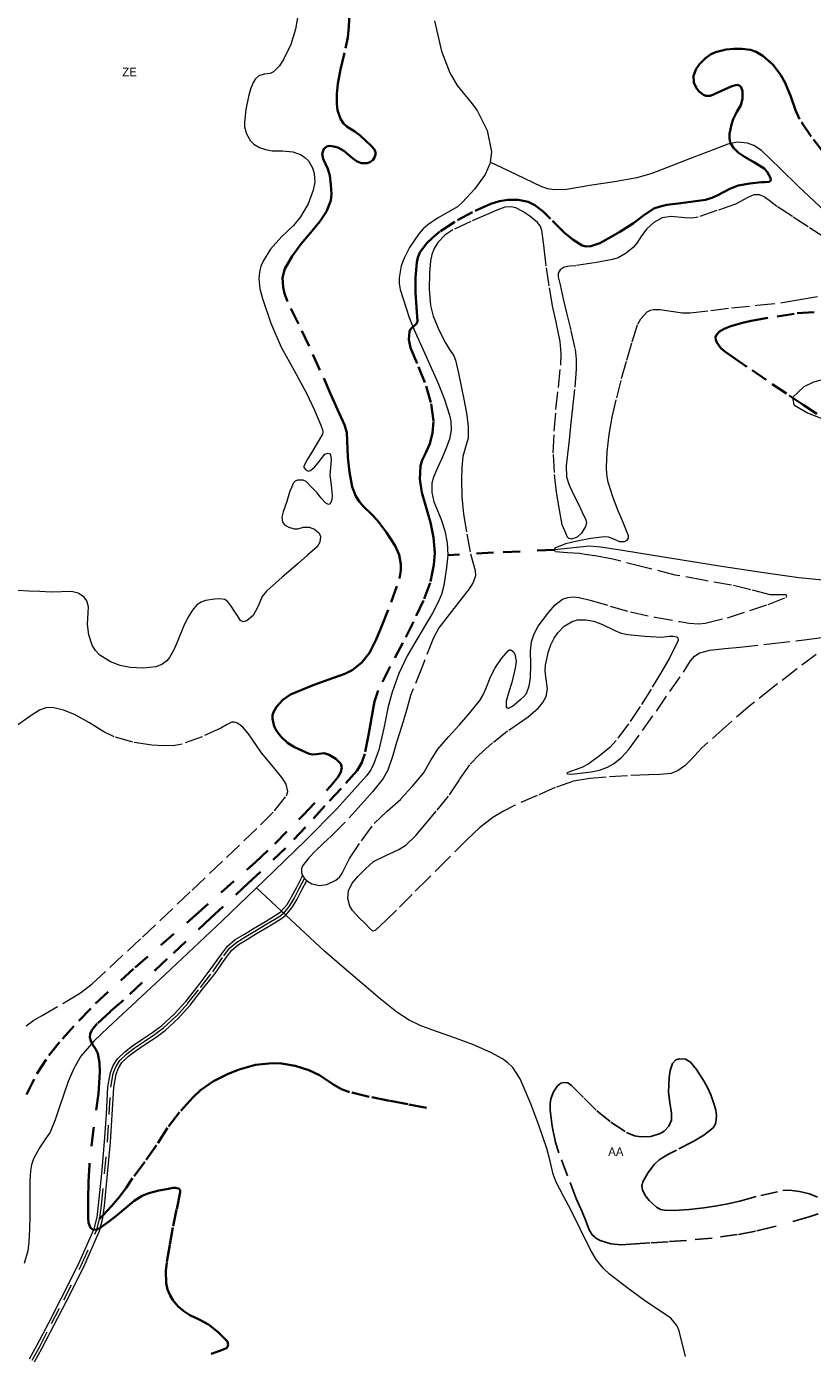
# Model space of a CAD drawing. Header units: metres. Extents: x 397317 to 400830, y 4588008 to 4590370.
# Tile 57 of 88: x 399681 to 399911, y 4588763 to 4589151. Entities that reach past the tile are written whole.
import ezdxf
from ezdxf.enums import TextEntityAlignment as Align

# ---------------------------------------------------------------- set-up
doc = ezdxf.new("R2010")
doc.units = ezdxf.units.M
doc.header["$MEASUREMENT"] = 0
doc.linetypes.add('bt5mv20_nopinta', pattern=[10, 5, -5])
doc.linetypes.add('bt5mv20_tlin1', pattern=[7, 5.25, -1.75])
for name, color, linetype, lineweight in [('ARB01_CN', 7, 'Continuous', 15), ('ARB01_LN', 7, 'Continuous', 15), ('COB01_LN', 7, 'Continuous', 15), ('FLU01_LN', 7, 'Continuous', 15), ('FLU03_LN', 7, 'Continuous', 15), ('PAR01_LN', 7, 'Continuous', 15), ('REC02_CN', 7, 'Continuous', 15), ('REC02_LN', 7, 'Continuous', 15), ('VIA16_LN', 7, 'Continuous', 15), ('VIA19_LN', 7, 'Continuous', 15), ('VIA21_LN', 7, 'Continuous', 15), ('VIA23_LN', 7, 'Continuous', 15)]:
    doc.layers.add(name, color=color, linetype=linetype, lineweight=lineweight)
doc.styles.add('034', font='txt')

msp = doc.modelspace()

# ---------------------------------------------------------------- linework, layer by layer
at = {"layer": 'ARB01_LN', "color": 3, "linetype": 'bt5mv20_nopinta', "lineweight": 25}
for points in [[(399842.07, 4588808.25, 151.09), (399839.55, 4588814.96, 149.74), (399837.03, 4588821.66, 148.39), (399836.06, 4588824.68, 147.97), (399835.07, 4588829.41, 147.95), (399834.49, 4588834.14, 148.54), (399834.48, 4588836.08, 149.06), (399834.7, 4588837.48, 149.63), (399835.42, 4588839.44, 150.71), (399836.66, 4588841.25, 151.98), (399837.65, 4588842.03, 152.95), (399838.44, 4588842.26, 153.78), (399839.63, 4588842.08, 155.02), (399840.76, 4588841.36, 156.01), (399844.4, 4588837.67, 158.52), (399848.1, 4588833.93, 160.4), (399852.26, 4588830.64, 161.85), (399856.83, 4588827.62, 163.28), (399859.13, 4588826.64, 163.92), (399861.02, 4588826.29, 164.39), (399863.93, 4588826.41, 165.1), (399866.63, 4588827.29, 165.84), (399867.83, 4588828.02, 166.39), (399869.22, 4588829.42, 167.58), (399869.93, 4588831.22, 168.68), (399869.97, 4588833.27, 169.55), (399869.48, 4588836.35, 170.81), (399869.14, 4588839.43, 172.1), (399869.25, 4588843.63, 174), (399869.56, 4588845.69, 174.99), (399870.25, 4588847.74, 176), (399871.24, 4588848.8, 176.83), (399872.31, 4588849.15, 177.55), (399874.04, 4588849.02, 178.68), (399875.49, 4588848.14, 179.73), (399877.25, 4588846.03, 181.14), (399879.57, 4588842.47, 182.69), (399880.57, 4588840.56, 183.15), (399881.45, 4588838.59, 183.39), (399882.36, 4588836.1, 183.31), (399882.89, 4588834.09, 182.99), (399883.1, 4588832.6, 182.59), (399882.98, 4588830.56, 181.73), (399882.67, 4588829.69, 181.19), (399882.16, 4588828.96, 180.57), (399879.44, 4588826.77, 177.83), (399876.53, 4588825.06, 175.07), (399871.45, 4588822.46, 170.31), (399868.9, 4588821.15, 167.92), (399866.37, 4588819.56, 165.56), (399864.99, 4588818.33, 164.44), (399863.12, 4588815.9, 163.38), (399861.6, 4588813.2, 162.82), (399861.34, 4588811.88, 162.67), (399861.52, 4588810.8, 162.61), (399862.28, 4588809.19, 162.59), (399863.44, 4588807.7, 162.63), (399865.6, 4588805.74, 162.81), (399866.73, 4588805.11, 162.99), (399867.9, 4588804.85, 163.25), (399870.78, 4588804.81, 164.15), (399875.16, 4588805.05, 166.01), (399879.39, 4588805.54, 168.31), (399882.67, 4588806.08, 170.92), (399885.93, 4588806.67, 173.49), (399889.93, 4588807.55, 175.68), (399896.11, 4588809.21, 178.46), (399902.54, 4588810.62, 180.59), (399904.46, 4588810.73, 181.05), (399907.41, 4588810.35, 181.58), (399910.36, 4588809.63, 181.92), (399912.7, 4588808.73, 182.11)], [(399912.84, 4588803.83, 180.67), (399910.23, 4588802.94, 179.84), (399899.74, 4588799.99, 175.78), (399894.49, 4588798.7, 173.74), (399889.21, 4588797.72, 171.7), (399881.83, 4588796.73, 168.88), (399874.35, 4588796.02, 166.06), (399869, 4588795.67, 164.53), (399863.66, 4588795.32, 162.96), (399859.45, 4588795.04, 161.25), (399855.26, 4588794.78, 159.52), (399852.18, 4588795.07, 158.3), (399849.14, 4588796.05, 157.07), (399848.04, 4588796.58, 156.39), (399846.78, 4588797.62, 155.05), (399845.91, 4588799.13, 154.03), (399844.9, 4588801.74, 153.16), (399843.89, 4588804.35, 152.29), (399842.07, 4588808.25, 151.09)]]:
    msp.add_polyline3d(points, dxfattribs=at)
at = {"layer": 'COB01_LN', "color": 92, "linetype": 'bt5mv20_nopinta', "lineweight": 35}
for points in [[(399755.79, 4588943.3, 135), (399754.48, 4588945, 135.01), (399753.76, 4588946.43, 135), (399753.25, 4588948.59, 134.99), (399753.32, 4588949.62, 134.99), (399753.62, 4588950.55, 135), (399754.49, 4588952.03, 135.03), (399756.28, 4588954.12, 135.08), (399758.54, 4588955.66, 135.1), (399761.83, 4588957.07, 135.1), (399765.15, 4588958.36, 135.1), (399769.81, 4588960.02, 135.1), (399774.46, 4588961.73, 135.1), (399776.59, 4588962.8, 135.1), (399779.42, 4588965, 135.1), (399781.62, 4588967.85, 135.1), (399783.56, 4588971.75, 134.99), (399785.24, 4588975.75, 134.85), (399788.01, 4588982.66, 134.82), (399790.39, 4588989.62, 134.93), (399790.83, 4588991.96, 135.01), (399790.84, 4588993.78, 135.13), (399790.33, 4588996.51, 135.35), (399789.19, 4588999.14, 135.61), (399786.63, 4589003.07, 136.39), (399783.99, 4589006.55, 137.63), (399782.38, 4589008.32, 138.76), (399779.91, 4589010.63, 141.04), (399778.73, 4589011.97, 142.06), (399777.66, 4589013.62, 142.78), (399776.55, 4589016.39, 143.45), (399775.82, 4589020.67, 144.22), (399775.36, 4589025.04, 144.71), (399775.17, 4589029.87, 145.09), (399774.99, 4589032.26, 145.24), (399774.35, 4589034.53, 145.34), (399772.33, 4589039.05, 145.34), (399770.3, 4589043.56, 145.36), (399767.17, 4589050.55, 145.71), (399764.04, 4589057.53, 146.25), (399760.89, 4589064.07, 146.99), (399757.7, 4589070.58, 147.77), (399756.82, 4589072.9, 147.99), (399756.39, 4589074.75, 148.14), (399756.25, 4589077.56, 148.3), (399756.9, 4589080.17, 148.37), (399759.03, 4589083.88, 148.02), (399761.62, 4589087.37, 147.59), (399764.4, 4589090.65, 147.45), (399767.17, 4589093.98, 147.37), (399769.09, 4589096.91, 147.34), (399770.31, 4589100.14, 147.36), (399770.51, 4589101.95, 147.39), (399770.37, 4589104.69, 147.45), (399770.05, 4589107.43, 147.51), (399769.46, 4589109.41, 147.56), (399768.11, 4589112.34, 147.65), (399767.86, 4589113.77, 147.69), (399768.28, 4589115.19, 147.71), (399769.14, 4589115.95, 147.4), (399769.94, 4589116.12, 146.87), (399771.23, 4589115.94, 145.91), (399772.43, 4589115.58, 145.13), (399774.15, 4589114.63, 144.34), (399776.72, 4589112.48, 143.26), (399778.01, 4589111.55, 142.69), (399779.3, 4589111, 142.06), (399780.95, 4589111.01, 141.05), (399781.79, 4589111.35, 140.5), (399782.61, 4589111.96, 140.01), (399783.13, 4589112.66, 139.7), (399783.47, 4589113.91, 139.39), (399783.15, 4589114.99, 139.28), (399782.17, 4589116.08, 139.42), (399780.51, 4589117.64, 140.06), (399778.92, 4589119.09, 141.05), (399777.37, 4589120.26, 142.49), (399775.09, 4589121.64, 145.08), (399774.06, 4589122.61, 146.28), (399773.17, 4589124.02, 147.22), (399772.33, 4589126.51, 148.23), (399772.06, 4589128.42, 148.85), (399772.09, 4589131.32, 149.5), (399772.42, 4589134.23, 149.77), (399773.2, 4589138.4, 149.66), (399774.68, 4589144.64, 149.15), (399775.28, 4589147.77, 148.96), (399775.61, 4589150.92, 148.96), (399775.81, 4589155.05, 149.17)], [(399910.78, 4589118.88, 162.8), (399907.43, 4589123.94, 163.3), (399906.19, 4589126.51, 163.73), (399904.82, 4589130.56, 164.7), (399903.21, 4589134.57, 165.55), (399901.94, 4589136.77, 165.83), (399899.66, 4589139.78, 166.06), (399896.72, 4589142.46, 166.15), (399894.68, 4589143.62, 166.13), (399893.05, 4589144.15, 166.04), (399890.55, 4589144.51, 165.76), (399888.15, 4589144.49, 165.3), (399885.98, 4589144.29, 164.63), (399882.86, 4589143.54, 163.18), (399881.36, 4589142.82, 162.3), (399879.9, 4589141.77, 161.33), (399878.12, 4589139.99, 159.78), (399877.19, 4589138.64, 158.53), (399876.43, 4589136.62, 156.62), (399876.47, 4589134.6, 154.81), (399877.36, 4589132.76, 153.16), (399878.18, 4589131.86, 152.54), (399879.28, 4589131.04, 152.32), (399880.04, 4589130.72, 152.36), (399881.39, 4589130.76, 152.46), (399885.43, 4589132.58, 152.88), (399887.37, 4589133.41, 153.12), (399888.33, 4589133.79, 153.24), (399889.26, 4589133.91, 153.3), (399889.94, 4589133.69, 153.21), (399890.36, 4589133.24, 152.98), (399890.74, 4589132.05, 152.29), (399890.7, 4589129.85, 150.88), (399890.26, 4589127.96, 149.45), (399889.12, 4589126.02, 147.45), (399887.96, 4589123.93, 145.45), (399887.47, 4589122.32, 144.32), (399886.95, 4589119.61, 143), (399886.93, 4589118.28, 142.66), (399887.16, 4589117.06, 142.64), (399888.09, 4589115.55, 143.23), (399889.48, 4589114.19, 143.95), (399891.28, 4589112.85, 144.56), (399894.22, 4589111.22, 145.48), (399897.03, 4589109.46, 145.9), (399897.9, 4589108.54, 145.9), (399898.93, 4589106.71, 145.9), (399898.99, 4589105.96, 145.9), (399898.54, 4589105.55, 145.9), (399897.4, 4589105.49, 145.9), (399896.24, 4589105.49, 145.9), (399892.84, 4589105.07, 145.56), (399889.46, 4589104.46, 145.15), (399887.02, 4589103.57, 145.06), (399883.53, 4589101.7, 144.97), (399881.76, 4589100.87, 144.92), (399879.93, 4589100.31, 144.86), (399876.3, 4589099.81, 144.7), (399872.65, 4589099.37, 144.46), (399868.64, 4589098.81, 143.58), (399866.68, 4589098.4, 143.05), (399864.8, 4589097.74, 142.74), (399861.77, 4589095.75, 142.54), (399858.84, 4589093.5, 142.36), (399854.84, 4589090.99, 142.09), (399850.76, 4589088.6, 141.77), (399849.06, 4589087.69, 141.42), (399846.38, 4589086.73, 140.47), (399845.06, 4589086.65, 139.99), (399843.81, 4589086.96, 139.64), (399841.19, 4589088.61, 139.06), (399838.71, 4589090.66, 138.56), (399834.56, 4589094.8, 137.82), (399832.45, 4589096.87, 137.46), (399829.96, 4589098.76, 137.07), (399828.05, 4589099.7, 136.69), (399825.1, 4589100.32, 135.97), (399822.13, 4589100.29, 135.44), (399819.64, 4589099.93, 135.28), (399817.15, 4589099.19, 135.13), (399811.73, 4589096.75, 134.62), (399806.6, 4589093.9, 134.12), (399802.26, 4589091.04, 133.67), (399800.24, 4589089.4, 133.45), (399798.3, 4589087.51, 133.24), (399796.42, 4589084.91, 133.1), (399795.81, 4589083.47, 133.06), (399795.45, 4589081.96, 133.02), (399795.12, 4589077.57, 132.91), (399795.1, 4589073.17, 132.79), (399795.42, 4589068.95, 132.26), (399795.68, 4589064.76, 131.65), (399795.32, 4589063.95, 131.6), (399794.14, 4589062.96, 131.57), (399793.61, 4589062.45, 131.57)], [(399914.56, 4589114.05, 162.37), (399910.78, 4589118.88, 162.8)], [(399912.42, 4589037.77, 166.38), (399908.5, 4589040.33, 164.87), (399903.57, 4589043.64, 163.17), (399897.66, 4589047.66, 161.25), (399892.04, 4589051.49, 159.41), (399888.79, 4589053.74, 158.12), (399885.54, 4589055.99, 156.42), (399884.43, 4589056.92, 155.63), (399883.21, 4589058.55, 154.26), (399882.9, 4589059.39, 153.56), (399882.83, 4589060.17, 152.89), (399883.08, 4589060.86, 152.27), (399884.01, 4589061.83, 151.35), (399885.41, 4589062.61, 150.54), (399887.34, 4589063.35, 149.85), (399890.71, 4589064.36, 149.47), (399893.25, 4589064.94, 149.68), (399900.89, 4589066.24, 151.14), (399906.71, 4589067.13, 152.14), (399912.54, 4589067.53, 153.04)], [(399793.61, 4589062.45, 131.57), (399793.32, 4589061.85, 131.59), (399793.19, 4589059.46, 131.84), (399793.63, 4589057.07, 132.02), (399795.95, 4589051.51, 131.75), (399798.23, 4589045.84, 131.48), (399799.66, 4589040.68, 131.34), (399800.4, 4589035.5, 131.21), (399800.1, 4589032.21, 131.14), (399799.27, 4589028.92, 131.09), (399797.81, 4589025.71, 131.09), (399797.04, 4589024.15, 131.11), (399796.53, 4589022.52, 131.11), (399796.36, 4589018.62, 131.11), (399796.96, 4589014.71, 131.02), (399798.24, 4589010.35, 130.78), (399799.53, 4589005.97, 130.52), (399800.41, 4589001.54, 130.26), (399800.76, 4588997.11, 130.01), (399800.5, 4588993.58, 129.94), (399799.38, 4588988.31, 130.06), (399797.47, 4588983.18, 130.17), (399794.51, 4588976.89, 130.18), (399791.45, 4588970.75, 130.13), (399787.72, 4588963.83, 129.94), (399784.15, 4588956.81, 129.73), (399783.11, 4588953.66, 129.67), (399782.28, 4588948.71, 129.6), (399781.4, 4588943.76, 129.58), (399780.25, 4588938.36, 129.76), (399779.42, 4588935.77, 129.88), (399778.03, 4588933.47, 129.92), (399773.38, 4588928.22, 129.84), (399768.62, 4588923.13, 129.76), (399762.94, 4588916.84, 129.71), (399757.08, 4588910.71, 129.64), (399746.2, 4588900.48, 129.4), (399735.25, 4588890.33, 129.13), (399722.47, 4588878.33, 128.79), (399709.7, 4588866.33, 128.45), (399705.88, 4588862.96, 128.37), (399702.04, 4588859.47, 128.29), (399700.42, 4588857.52, 127.97), (399699.93, 4588856.45, 127.78), (399699.85, 4588855.37, 127.74), (399700.19, 4588854.35, 127.86), (399700.7, 4588853.33, 128.02), (399701.49, 4588852.05, 128.27), (399702.18, 4588850.71, 128.5), (399702.72, 4588847.97, 128.87), (399702.76, 4588845.21, 129.22), (399702.65, 4588842.12, 129.59), (399702.43, 4588839.04, 129.93), (399700.98, 4588828.59, 130.94), (399699.75, 4588818.15, 131.84), (399699.53, 4588813.09, 132.16), (399699.39, 4588808.02, 132.51), (399699.35, 4588805.34, 132.94), (399699.34, 4588802.67, 133.45), (399699.46, 4588801.17, 133.62), (399700.11, 4588799.72, 133.81), (399700.66, 4588799.27, 134), (399701.66, 4588799.17, 134.44), (399702.6, 4588799.54, 134.82), (399705.29, 4588801.43, 135.62), (399707.95, 4588803.48, 136.22), (399710.39, 4588805.57, 136.42), (399712.83, 4588807.63, 136.58), (399715.17, 4588809.06, 137.13), (399717.08, 4588809.82, 137.75), (399720.02, 4588810.6, 138.98), (399722.84, 4588811.16, 140.49), (399724.12, 4588811.38, 141.54), (399725.02, 4588811.44, 142.57), (399726.01, 4588811.14, 144.14), (399726.25, 4588810.73, 144.78), (399726.26, 4588810.11, 145.24), (399725.26, 4588805.08, 147.15), (399724.19, 4588799.8, 148.26), (399723.28, 4588794.7, 148.89), (399722.41, 4588789.6, 149.39), (399722.11, 4588787.19, 149.54), (399722.2, 4588783.54, 149.68), (399722.63, 4588781.72, 149.75), (399723.37, 4588779.91, 149.86), (399724.23, 4588778.49, 150.01), (399725.72, 4588776.73, 150.42), (399727.37, 4588775.3, 151.1), (399729.16, 4588774.16, 152.23), (399731.86, 4588772.88, 154.46), (399734.56, 4588771.41, 156.54), (399737.4, 4588769.17, 158.23), (399740.09, 4588766.52, 159.49), (399740.32, 4588765.48, 159.64), (399740.15, 4588764.93, 159.61)], [(399681.36, 4588838.68, 132.43), (399684.33, 4588844.74, 132.36), (399687.86, 4588850.09, 132.21), (399691.89, 4588855.01, 132.06), (399696.63, 4588860.28, 131.92), (399701.58, 4588865.31, 131.78), (399713.1, 4588875.82, 131.54), (399730.76, 4588891.15, 131.43), (399748.28, 4588906.64, 131.67), (399753.96, 4588912.02, 132.01), (399762.2, 4588920.32, 132.92), (399770.34, 4588928.93, 133.69), (399772.48, 4588931.56, 133.76), (399773.25, 4588932.96, 133.79), (399773.59, 4588934.32, 133.84), (399773.28, 4588935.39, 133.92), (399771.8, 4588936.85, 134.08), (399769.84, 4588938.07, 134.21), (399768.39, 4588938.47, 134.25), (399766.16, 4588938.25, 134.25), (399765.06, 4588938.17, 134.25), (399763.99, 4588938.34, 134.28), (399759.69, 4588940.24, 134.67), (399757.7, 4588941.58, 134.89), (399755.79, 4588943.3, 135)], [(399740.15, 4588764.93, 159.61), (399739.81, 4588764.57, 159.49), (399737.6, 4588763.63, 158.58), (399735.37, 4588762.9, 157.58)]]:
    msp.add_polyline3d(points, dxfattribs=at)
at = {"layer": 'FLU01_LN', "color": 150, "linetype": 'Continuous', "lineweight": 15}
for points in [[(399800.62, 4589152.63, 133.57), (399802.75, 4589143.75, 133.48), (399805.19, 4589137.44, 133.45), (399807.32, 4589133.78, 133.41), (399811.24, 4589128.87, 133.38), (399813.12, 4589126.39, 133.35), (399816.03, 4589120.6, 133.31), (399817.33, 4589114.37, 133.27), (399816.95, 4589111.32, 133.21)], [(399916.32, 4589095.53, 148.53), (399907.13, 4589104.22, 147.03), (399901.77, 4589109.49, 146.35), (399896.26, 4589114.76, 145.44), (399894.08, 4589116.2, 144.92), (399892.21, 4589116.87, 144.45), (399889.28, 4589117.18, 143.72), (399886.48, 4589116.62, 143.01), (399880.88, 4589114.44, 141.6), (399875.26, 4589112.26, 140.26), (399869.76, 4589110.14, 139.18), (399864.18, 4589108.02, 138.33), (399859.88, 4589106.72, 137.77), (399853.3, 4589105.53, 136.93), (399846.66, 4589104.62, 136.11), (399839.23, 4589103.3, 135.14), (399835.55, 4589103.19, 134.7), (399833.78, 4589103.49, 134.52), (399832.09, 4589104.1, 134.37), (399824.52, 4589107.71, 133.79), (399816.95, 4589111.32, 133.21)], [(399816.95, 4589111.32, 133.21), (399816.83, 4589110.81, 133.21), (399815.45, 4589107.76, 133.16), (399812.45, 4589103.53, 133.03), (399808.85, 4589099.59, 132.9), (399807.37, 4589098.28, 132.86), (399801.56, 4589094.92, 132.72), (399798.68, 4589093.05, 132.65), (399797.34, 4589091.86, 132.61), (399796.11, 4589090.4, 132.58), (399793.4, 4589086.35, 132.5), (399791.8, 4589083.28, 132.44), (399790.93, 4589080.97, 132.39), (399790.29, 4589077.52, 132.33), (399790.33, 4589075.8, 132.29), (399790.63, 4589074.09, 132.26), (399793.27, 4589065.93, 131.93), (399794.63, 4589062.54, 131.81), (399798.24, 4589054.46, 131.42), (399801.85, 4589046.38, 131.04), (399803.61, 4589041.93, 130.93), (399805.08, 4589037.37, 130.86), (399805.46, 4589035.63, 130.81), (399805.57, 4589032.93, 130.73), (399805.05, 4589030.31, 130.65), (399803.97, 4589027.46, 130.59), (399802.8, 4589024.65, 130.54), (399801.55, 4589021.94, 130.46), (399800.34, 4589019.22, 130.34), (399799.89, 4589017.48, 130.24), (399799.89, 4589014.73, 130.07), (399800.48, 4589012.05, 129.91), (399801.53, 4589009.46, 129.76), (399802.6, 4589006.87, 129.69), (399803.64, 4589003.48, 129.69), (399804.4, 4589000.04, 129.69), (399804.55, 4588996.45, 129.69), (399804.18, 4588992.84, 129.69), (399803.36, 4588987.54, 129.69), (399802.69, 4588984.95, 129.69), (399801.68, 4588982.47, 129.69), (399800.05, 4588979.45, 129.69), (399798.35, 4588976.51, 129.69), (399795.51, 4588971.78, 129.68), (399792.69, 4588967.02, 129.65), (399790.24, 4588961.77, 129.62), (399788.3, 4588956.31, 129.6), (399787.15, 4588952.16, 129.58), (399785.88, 4588945.8, 129.56), (399784.36, 4588939.5, 129.53), (399782.94, 4588935.5, 129.51), (399782, 4588933.61, 129.5), (399780.79, 4588931.87, 129.49), (399772.14, 4588922.19, 129.43), (399763.04, 4588913.08, 129.38), (399750.8, 4588901.19, 129.25), (399748.64, 4588899.12, 129.2)], [(399914.22, 4588989.1, 140.3), (399907.22, 4588989.75, 139.07), (399895.6, 4588991.4, 138.01), (399883.98, 4588993.19, 137.28), (399872.47, 4588995.06, 136.77), (399860.97, 4588996.93, 136.15), (399855.07, 4588997.87, 135.61), (399849.17, 4588998.79, 135.05), (399845.96, 4588999.08, 134.78), (399835.71, 4588997.95, 134.03)], [(399748.64, 4588899.12, 129.2), (399738.51, 4588889.37, 128.99), (399721.88, 4588873.79, 128.48), (399705.19, 4588858.26, 127.91), (399701.04, 4588854.25, 127.75), (399697.21, 4588849.88, 127.59), (399695.16, 4588846.31, 127.53), (399693.58, 4588842.5, 127.49), (399690.99, 4588835.06, 127.14), (399689.74, 4588831.32, 126.94), (399688.28, 4588827.68, 126.86), (399686.75, 4588825.4, 126.86), (399685.13, 4588823.15, 126.86), (399683.43, 4588819.87, 126.86), (399682.8, 4588818.16, 126.86), (399682.48, 4588816.39, 126.86), (399682.35, 4588813.5, 126.86), (399682.32, 4588810.6, 126.86), (399682.34, 4588806.86, 126.86), (399682.36, 4588803.13, 126.86), (399682.27, 4588799.32, 126.86), (399682.06, 4588795.51, 126.86), (399681.76, 4588792.96, 126.86), (399680.72, 4588789.25, 126.86)], [(399874.06, 4588762.13, 168.07), (399872.17, 4588769.59, 166.25), (399871.56, 4588771.11, 165.85), (399869.73, 4588773.32, 165.16), (399862.06, 4588778.5, 163.09), (399856.88, 4588782.29, 161.48), (399851.84, 4588786.16, 159.67), (399850.12, 4588787.81, 158.71), (399847.94, 4588790.49, 156.85), (399846.14, 4588793.52, 155.22), (399843.33, 4588799.23, 153.25), (399840.53, 4588804.97, 151.33), (399838.35, 4588808.97, 149.67), (399836.24, 4588813.07, 148.09), (399835.38, 4588815.44, 147.67), (399834.46, 4588819.2, 147.61), (399833.52, 4588822.94, 147.33), (399831.31, 4588829.49, 145.82), (399828.87, 4588835.96, 144.39), (399825.73, 4588843.3, 143.09), (399823.53, 4588846.58, 142.45), (399822.15, 4588847.99, 142.14), (399820.54, 4588849.18, 141.83), (399817.18, 4588851.02, 141.25), (399812.02, 4588853.21, 140.4), (399806.81, 4588855.22, 139.52), (399799.92, 4588857.62, 138.32), (399796.51, 4588858.88, 137.71), (399793.21, 4588860.47, 137.11), (399789.69, 4588862.74, 136.44), (399784.8, 4588866.64, 135.45), (399780.05, 4588870.72, 134.47), (399774.27, 4588875.67, 133.29), (399768.47, 4588880.62, 132.15), (399757.17, 4588891.16, 130.47), (399756.54, 4588891.75, 130.38), (399755.91, 4588892.34, 130.29), (399748.64, 4588899.12, 129.2)]]:
    msp.add_polyline3d(points, dxfattribs=at)
at = {"layer": 'FLU03_LN', "color": 150, "linetype": 'bt5mv20_nopinta', "lineweight": 35}
msp.add_polyline3d([(399835.71, 4588997.95, 134.03), (399817.95, 4588997.17, 131.88), (399804.55, 4588996.45, 129.69)], dxfattribs=at)
at = {"layer": 'PAR01_LN', "color": 3, "linetype": 'bt5mv20_tlin1', "lineweight": 15}
for points in [[(399914.74, 4589089.33, 149.3), (399909.93, 4589092.41, 148.65), (399905.36, 4589095.4, 148.01), (399900.79, 4589098.39, 147.37), (399898.91, 4589099.81, 147.11), (399897.03, 4589101.18, 146.87), (399895.73, 4589101.79, 146.74), (399894.03, 4589101.78, 146.65), (399892.26, 4589101.02, 146.62), (399888.66, 4589099.09, 146.57), (399883.24, 4589097.15, 146.28)], [(399883.24, 4589097.15, 146.28), (399877.81, 4589095.26, 145.93), (399875.88, 4589094.93, 145.78), (399873.88, 4589095.02, 145.6), (399869.83, 4589095.44, 145.24), (399867.21, 4589095.04, 145.04), (399864.8, 4589093.68, 144.9), (399862.73, 4589091.79, 144.77), (399861.22, 4589089.76, 144.63), (399859.88, 4589087.63, 144.47), (399858.77, 4589086.36, 144.32), (399856.69, 4589084.68, 143.97), (399854.42, 4589083.39, 143.52), (399852.76, 4589082.83, 143.25), (399847.37, 4589081.88, 142.44), (399841.96, 4589081.06, 141.93), (399840.24, 4589080.91, 141.9), (399838.55, 4589080.58, 141.92), (399837.46, 4589079.88, 141.93), (399836.85, 4589078.87, 141.94), (399836.83, 4589077.75, 141.96), (399837.44, 4589075.48, 141.98), (399838.33, 4589071.39, 142.02), (399839.24, 4589067.3, 142.06), (399840.54, 4589061.99, 141.98), (399841.76, 4589056.66, 141.77), (399842.12, 4589053.72, 141.64), (399842.13, 4589050.76, 141.49), (399841.6, 4589044.83, 141.21), (399841.03, 4589039.49, 141.08), (399840.45, 4589034.16, 140.98), (399840, 4589030.04, 140.77), (399839.55, 4589025.92, 140.37), (399839.21, 4589022.58, 139.81), (399839.3, 4589019.28, 139.14), (399839.9, 4589017.16, 138.78), (399841.24, 4589014.34, 138.39), (399842.63, 4589011.56, 138.01), (399843.78, 4589009.14, 137.73), (399844.9, 4589006.71, 137.27), (399845.08, 4589005.75, 136.97), (399844.85, 4589004.78, 136.64), (399843.68, 4589002.84, 135.95), (399842.35, 4589001.67, 135.37), (399840.76, 4589001.11, 134.79), (399839.9, 4589001.31, 134.59), (399839.59, 4589001.7, 134.6), (399838.77, 4589003.48, 134.82), (399837.95, 4589005.25, 135.04), (399837.26, 4589009.66, 135.4), (399836.35, 4589014.79, 135.82), (399835.71, 4589020.57, 136.36), (399835.39, 4589026.35, 136.88), (399835.67, 4589032.66, 137.26), (399836.19, 4589038.97, 137.6), (399836.89, 4589045.46, 138.04), (399837.58, 4589051.94, 138.52), (399837.71, 4589055.42, 138.9), (399837.43, 4589058.89, 139.29), (399836.31, 4589064.16, 139.57), (399835.16, 4589069.42, 139.6), (399834.23, 4589075.21, 139.48), (399833.33, 4589081.01, 139.24), (399832.7, 4589086.23, 138.94), (399832.01, 4589091.45, 138.58), (399831.56, 4589092.68, 138.47), (399830.77, 4589093.73, 138.36), (399828.51, 4589095.56, 138.12), (399826.47, 4589096.93, 137.91), (399824.41, 4589097.96, 137.69), (399823.04, 4589098.31, 137.52), (399821.24, 4589098.14, 137.28), (399818.87, 4589097.25, 136.87), (399816.5, 4589096.24, 136.44), (399811.26, 4589093.94, 135.61), (399806.07, 4589091.5, 134.85), (399803.66, 4589089.94, 134.5), (399801.67, 4589087.82, 134.23), (399800.6, 4589086.09, 134.12), (399799.87, 4589084.31, 134.06), (399799.46, 4589082.51, 134), (399799.19, 4589078.89, 133.9), (399799.12, 4589074.16, 133.78), (399799.5, 4589069.43, 133.67), (399800.29, 4589066.32, 133.59), (399801.96, 4589062.29, 133.5), (399803.89, 4589058.45, 133.54), (399805.08, 4589056.59, 133.69), (399806.28, 4589054.74, 133.91), (399806.81, 4589053.41, 134.07), (399807.67, 4589049.62, 134.5), (399808.44, 4589045.8, 134.94), (399809.3, 4589041.58, 135.32), (399810.14, 4589037.35, 135.57), (399810.54, 4589033.98, 135.55)], [(399872.36, 4588976.99, 137.81), (399875.15, 4588976.55, 138.15), (399877.96, 4588976.36, 138.51), (399879.81, 4588976.51, 138.65), (399886.35, 4588978.13, 138.77), (399892.83, 4588980.21, 138.8), (399898.24, 4588982.01, 138.92), (399903.53, 4588984.06, 139.04), (399903.7, 4588984.46, 139.04), (399903.51, 4588984.83, 139.04), (399901.14, 4588984.84, 138.98), (399898.78, 4588984.81, 138.89), (399893.18, 4588986.28, 138.6), (399887.55, 4588987.63, 138.26), (399879.28, 4588989.08, 137.69), (399871.02, 4588990.61, 137.11), (399861.92, 4588992.92, 136.44), (399852.78, 4588995.23, 135.76), (399847.54, 4588996.19, 135.37), (399845.29, 4588996.52, 135.35), (399843.03, 4588996.85, 135.32), (399839.51, 4588997.12, 134.73), (399836.01, 4588997.42, 134.05), (399835.71, 4588997.95, 134.03), (399835.95, 4588998.55, 134.05), (399839.11, 4588999.78, 134.32), (399842.37, 4589000.65, 134.71), (399846.34, 4589001.34, 135.37), (399850.32, 4589001.86, 136), (399851.42, 4589001.76, 136.14), (399852.53, 4589001.35, 136.27), (399854.75, 4589000.42, 136.51), (399856.21, 4589000.41, 136.66), (399857.04, 4589000.84, 136.74), (399857.41, 4589001.42, 136.79), (399857.38, 4589002.1, 136.83), (399856.84, 4589003.48, 136.94), (399855.61, 4589006.43, 137.45), (399854.4, 4589009.39, 137.98), (399852.83, 4589013.5, 138.61), (399851.47, 4589017.74, 139.25), (399851.06, 4589019.95, 139.61), (399850.93, 4589022.17, 140.01), (399851.19, 4589026.6, 140.77), (399851.73, 4589031.68, 141.46), (399852.59, 4589036.75, 142.02), (399853.94, 4589042.44, 142.51), (399855.38, 4589048.08, 143.02), (399856.86, 4589053.45, 143.69), (399858.44, 4589058.79, 144.36), (399860.08, 4589063.96, 144.95), (399861.01, 4589065.56, 145.14), (399862.88, 4589067.53, 145.39), (399863.79, 4589068.05, 145.48), (399864.72, 4589068.25, 145.55), (399866.58, 4589068.23, 145.72), (399869.88, 4589067.78, 146.4), (399873.19, 4589067.23, 147.32), (399875.41, 4589067.23, 147.82), (399881.44, 4589067.98, 148.79), (399887.52, 4589068.72, 149.53), (399894.96, 4589069.5, 150.13), (399902.4, 4589070.27, 150.61), (399907.53, 4589071.13, 150.76), (399912.65, 4589072.07, 150.85)], [(399810.54, 4589033.98, 135.55), (399810.48, 4589030.6, 135.29), (399809.76, 4589027.96, 134.86), (399808.99, 4589025.3, 134.48), (399808.64, 4589021.95, 134.25), (399808.53, 4589018.6, 134.03), (399808.69, 4589013.49, 133.7)], [(399808.69, 4589013.49, 133.7), (399809.17, 4589008.38, 133.39), (399810.11, 4589002.56, 133.16), (399811.17, 4588996.78, 132.98), (399811.88, 4588994.36, 132.84), (399812.58, 4588991.96, 132.68), (399812.63, 4588990.39, 132.63), (399811.99, 4588988.42, 132.61), (399810.83, 4588986.58, 132.58), (399808.09, 4588983.01, 132.54), (399805, 4588979.08, 132.46), (399801.96, 4588975.15, 132.4), (399800.42, 4588972.26, 132.41), (399797.03, 4588963.8, 132.54), (399793.64, 4588955.33, 132.66), (399792.6, 4588951.4, 132.66), (399791.1, 4588946.5, 132.66), (399789.6, 4588941.6, 132.66), (399788.43, 4588937.55, 132.65), (399787.01, 4588933.59, 132.63), (399785.64, 4588931.13, 132.62), (399782.53, 4588927.22, 132.63), (399779.19, 4588923.55, 132.64), (399773.71, 4588917.43, 132.54), (399769.81, 4588913.7, 132.16), (399765.9, 4588909.98, 131.77), (399763.92, 4588907.87, 131.61), (399762.13, 4588905.62, 131.5), (399761.77, 4588904.82, 131.48), (399761.8, 4588903.42, 131.48), (399762.13, 4588902.72, 131.51), (399762.41, 4588902.11, 131.54), (399762.65, 4588901.87, 131.58), (399763.29, 4588901.25, 131.68), (399763.49, 4588901.05, 131.71), (399764.8, 4588900.35, 131.88), (399766.99, 4588899.81, 132.04), (399769.16, 4588900.07, 132.2), (399771.78, 4588901.34, 132.47), (399772.89, 4588902.25, 132.59), (399773.71, 4588903.39, 132.67), (399774.77, 4588905.54, 132.74), (399775.84, 4588907.7, 132.82), (399779.35, 4588912.9, 132.89), (399783.03, 4588917.95, 132.92), (399786.87, 4588921.6, 132.9), (399790.84, 4588925.15, 132.87), (399794.25, 4588928.83, 132.86), (399797.45, 4588932.69, 132.87), (399799.49, 4588936.23, 132.92), (399801.6, 4588939.72, 133.08), (399804.76, 4588943.27, 133.45), (399807.96, 4588946.8, 133.87), (399810.98, 4588950.33, 134.18), (399813.89, 4588953.96, 134.42), (399814.92, 4588955.6, 134.45), (399815.72, 4588957.36, 134.38), (399817.14, 4588961.03, 134.14), (399818.38, 4588963.44, 134.03), (399820.28, 4588966.22, 134.16), (399822.26, 4588968.56, 134.62), (399822.62, 4588968.76, 134.85), (399823.01, 4588968.72, 135.27), (399823.78, 4588968.11, 136.19), (399824.15, 4588967.46, 136.48), (399824.54, 4588965.4, 136.61), (399824.27, 4588963.33, 136.72), (399823.24, 4588959.19, 136.86), (399822.43, 4588956.44, 136.94), (399821.62, 4588953.74, 137), (399821.63, 4588952.07, 137.02), (399821.86, 4588951.72, 137.02), (399822.26, 4588951.68, 137.02), (399823.43, 4588952.26, 137), (399825.9, 4588954.32, 136.99), (399826.81, 4588955.07, 136.99), (399827.57, 4588955.99, 136.99), (399828.34, 4588958.2, 136.99), (399828.7, 4588960.46, 136.99), (399828.81, 4588964.44, 136.91), (399828.72, 4588968.44, 136.7), (399829.05, 4588971.08, 136.54), (399829.82, 4588973.44, 136.38), (399830.96, 4588975.63, 136.22), (399834.06, 4588979.77, 135.89), (399835.96, 4588981.88, 135.71), (399838.05, 4588983.51, 135.52), (399839.66, 4588984.07, 135.41), (399841.29, 4588984.18, 135.43), (399842.94, 4588984.04, 135.61), (399846.2, 4588983.29, 135.99), (399852.07, 4588981.5, 136.19), (399857.97, 4588979.81, 136.47), (399865.14, 4588978.28, 137.1), (399872.36, 4588976.99, 137.81)], [(399790.08, 4588910.22, 137.79), (399792.31, 4588911.61, 138.15), (399795.17, 4588914.43, 138.58), (399797.8, 4588917.54, 138.97), (399801.48, 4588921.88, 139.51), (399805.02, 4588926.31, 139.91), (399808.02, 4588930.82, 140.08), (399811.12, 4588935.27, 140.11), (399813.69, 4588938.03, 140.08), (399817.93, 4588941.77, 140), (399822.38, 4588945.28, 140), (399825.22, 4588947.2, 140.07), (399828.1, 4588949.12, 140.16), (399831.08, 4588951.78, 140.28), (399832.31, 4588953.33, 140.34), (399833.29, 4588955.09, 140.39), (399833.72, 4588957.32, 140.43), (399833.25, 4588960.8, 140.45), (399833.01, 4588962.54, 140.44), (399833.09, 4588964.24, 140.42), (399834.02, 4588968.22, 140.29), (399834.72, 4588970.17, 140.21), (399835.68, 4588972.11, 140.17), (399836.71, 4588973.67, 140.17), (399838.57, 4588975.62, 140.17), (399840.88, 4588977.01, 140.17), (399842.46, 4588977.47, 140.17), (399844.91, 4588977.53, 140.16), (399847.28, 4588977.09, 140.15), (399849.75, 4588976.17, 140.21), (399853.38, 4588974.38, 140.43), (399855.25, 4588973.63, 140.53), (399857.19, 4588973.17, 140.6), (399862.16, 4588972.7, 140.6), (399867.13, 4588972.43, 140.63), (399869.32, 4588972.68, 140.71), (399870.42, 4588972.76, 140.74), (399871.51, 4588972.51, 140.78), (399871.8, 4588972.22, 140.79), (399871.87, 4588971.53, 140.81), (399871.67, 4588970.86, 140.83), (399869.48, 4588966.53, 141), (399867.09, 4588962.27, 141.18), (399863.98, 4588957.18, 141.36), (399860.82, 4588952.12, 141.51), (399857.42, 4588947.07, 141.63), (399853.74, 4588942.19, 141.75), (399851.91, 4588940.21, 141.82), (399848.79, 4588937.64, 141.95), (399845.59, 4588935.28, 142.07), (399843.73, 4588934.36, 142.08), (399840.42, 4588933.2, 142.04), (399839.47, 4588932.77, 142.02), (399839.36, 4588932.59, 142.01), (399839.58, 4588932.45, 142.01), (399840.51, 4588932.37, 142.03), (399841.62, 4588932.45, 142.09), (399846.46, 4588933.04, 142.89), (399848.87, 4588933.58, 143.38), (399851.22, 4588934.45, 143.76), (399853.01, 4588935.43, 143.99), (399855.38, 4588937.28, 144.29), (399857.37, 4588939.53, 144.47), (399861.5, 4588945.16, 144.66), (399865.54, 4588950.83, 144.74), (399869.49, 4588956.51, 144.72), (399873.44, 4588962.2, 144.71), (399875.48, 4588965.47, 144.72), (399876.7, 4588966.9, 144.75), (399878.26, 4588967.86, 144.79), (399881.15, 4588968.63, 144.93), (399885.56, 4588969.16, 145.26), (399889.98, 4588969.54, 145.56), (399899.36, 4588970.59, 145.92), (399908.73, 4588971.66, 146.31), (399914.06, 4588972.33, 146.72)], [(399912.26, 4588967.38, 146.74), (399906.47, 4588963.01, 146.48), (399899.68, 4588957.78, 146.47), (399892.96, 4588952.45, 146.49), (399885.85, 4588946.32, 146.4), (399878.86, 4588940.05, 146.15), (399875.66, 4588936.59, 145.88), (399873.99, 4588934.88, 145.72), (399871.96, 4588933.41, 145.56), (399869.84, 4588932.58, 145.41), (399866.58, 4588932.25, 145.19), (399863.31, 4588932.2, 144.92), (399857.06, 4588931.89, 144.24), (399850.82, 4588931.54, 143.45), (399846.06, 4588931.12, 142.78), (399841.35, 4588930.31, 142.15), (399835.97, 4588928.48, 141.72), (399830.73, 4588926.18, 141.51), (399824.07, 4588923.24, 141.4), (399820.83, 4588921.6, 141.35), (399817.71, 4588919.7, 141.23), (399813.85, 4588916.68, 140.91), (399810.32, 4588913.35, 140.46), (399804.54, 4588907.58, 139.64), (399798.78, 4588901.83, 138.59), (399794.15, 4588897.23, 137.58), (399789.52, 4588892.62, 136.56), (399786.4, 4588889.63, 136.34), (399783.28, 4588886.64, 136.12), (399782.63, 4588886.5, 136.05), (399781.57, 4588887.42, 135.88), (399780.52, 4588888.59, 135.72), (399778.49, 4588890.42, 135.46), (399776.68, 4588892.47, 135.35), (399775.89, 4588893.82, 135.39), (399775.29, 4588896.06, 135.51), (399775.53, 4588898.21, 135.65), (399776.61, 4588900.48, 135.82), (399778.2, 4588902.49, 136.01), (399780.52, 4588904.68, 136.3), (399782.83, 4588906.87, 136.59), (399786.46, 4588908.55, 137.19), (399790.08, 4588910.22, 137.79)], [(399756.13, 4588931.33, 134.51), (399753.08, 4588934.97, 134.54), (399750.05, 4588938.57, 134.61), (399747.55, 4588942.31, 134.84), (399746.24, 4588944.21, 135.02), (399744.59, 4588946.07, 135.23), (399743.04, 4588947.3, 135.43), (399742.22, 4588947.61, 135.53), (399741.42, 4588947.57, 135.61), (399739.82, 4588946.75, 135.74), (399738.22, 4588945.83, 135.86), (399732.7, 4588943.31, 136.25), (399726.92, 4588941.17, 136.61), (399724.73, 4588940.73, 136.7), (399721.37, 4588940.63, 136.74), (399718.03, 4588940.9, 136.73), (399712.46, 4588941.73, 136.58), (399706.99, 4588943.31, 136.45), (399703.99, 4588944.75, 136.52), (399699.8, 4588947.35, 136.72), (399695.43, 4588949.8, 136.86), (399692.22, 4588951.07, 136.89), (399688.97, 4588951.85, 136.86), (399687.04, 4588951.78, 136.8), (399685.13, 4588951.05, 136.74), (399682.39, 4588949.38, 136.67), (399678.68, 4588946.68, 136.58)], [(399681.22, 4588858.78, 133.61), (399683.51, 4588860.4, 133.5), (399685.9, 4588861.84, 133.45), (399693.46, 4588866.2, 133.6), (399697.17, 4588868.44, 133.68), (399700.59, 4588871.08, 133.77), (399715.26, 4588884.71, 134.25), (399729.8, 4588898.49, 134.7), (399739.81, 4588908, 134.79), (399749.8, 4588917.53, 134.69), (399753.83, 4588921.65, 134.6), (399757.36, 4588926.08, 134.51), (399757.74, 4588927.3, 134.5), (399757.27, 4588929.42, 134.51), (399756.13, 4588931.33, 134.51)]]:
    msp.add_polyline3d(points, dxfattribs=at)
at = {"layer": 'REC02_LN', "color": 7, "linetype": 'Continuous', "lineweight": 15}
for points in [[(399761.31, 4589157.54, 158.69), (399760.05, 4589150.2, 158.9), (399758.66, 4589145.77, 159.2), (399756.63, 4589141.51, 159.51), (399755.29, 4589139.46, 159.57), (399753.58, 4589137.74, 159.61), (399752.6, 4589137.28, 159.64), (399750.88, 4589137.07, 159.65), (399749.33, 4589136.57, 159.54), (399748.31, 4589135.68, 159.04), (399747.6, 4589134.67, 158.24), (399746.83, 4589132.67, 156.74), (399746.24, 4589130.5, 155.28), (399745.53, 4589126.77, 153.39)], [(399745.53, 4589126.77, 153.39), (399745.11, 4589122.97, 152.08), (399745.14, 4589121.64, 151.79), (399745.64, 4589119.59, 151.45), (399746.83, 4589117.59, 151.2), (399747.82, 4589116.6, 151.08), (399749.46, 4589115.63, 150.91), (399751.26, 4589115.01, 150.76), (399753.22, 4589114.68, 150.61), (399756.23, 4589114.66, 150.42), (399759.2, 4589114.33, 150.32), (399761.64, 4589113.44, 150.33), (399762.75, 4589112.73, 150.34), (399763.77, 4589111.72, 150.35), (399765.02, 4589109.65, 150.35), (399765.51, 4589108, 150.35), (399765.65, 4589105.51, 150.35), (399765.21, 4589103.13, 150.35), (399763.71, 4589099.13, 150.36), (399761.49, 4589095.3, 150.38), (399759.39, 4589092.8, 150.34), (399755.97, 4589089.46, 150.2), (399752.75, 4589085.84, 150.07), (399750.69, 4589082.61, 150.17), (399749.92, 4589080.92, 150.25), (399749.45, 4589079.15, 150.27), (399749.31, 4589077.25, 150.16), (399749.62, 4589074.33, 149.87), (399750.38, 4589071.48, 149.66), (399752.84, 4589064.24, 149.6), (399755.83, 4589057.21, 149.49), (399759.58, 4589050.38, 149.15), (399763.35, 4589043.58, 148.81), (399765.49, 4589039.04, 148.62), (399767.45, 4589034.41, 148.43), (399767.95, 4589033.07, 148.36), (399768.04, 4589032.39, 148.33), (399767.88, 4589031.76, 148.31), (399766.34, 4589029.13, 148.3), (399764.76, 4589026.52, 148.3), (399763.53, 4589024.5, 148.31), (399762.43, 4589022.47, 148.3), (399762.45, 4589022.03, 148.29), (399763, 4589021.4, 148.26), (399763.68, 4589021.02, 148.23), (399764.42, 4589021.14, 148.2), (399765.55, 4589022.16, 148.15), (399766.64, 4589023.39, 148.1), (399767.64, 4589024.72, 148.08), (399768.58, 4589025.97, 148.07), (399769.53, 4589026.2, 148.04), (399770.02, 4589026.05, 148.03), (399770.3, 4589025.72, 148.02), (399770.45, 4589024.25, 148.02), (399770.22, 4589022.04, 148.02), (399770.09, 4589019.83, 148.02), (399770.45, 4589016.88, 148.02), (399770.75, 4589013.94, 148.02), (399770.66, 4589012.56, 148.02), (399770.12, 4589011.45, 148.02), (399769.68, 4589011.27, 148.01), (399768.86, 4589011.64, 147.98), (399767.57, 4589013.12, 147.91), (399766.33, 4589014.64, 147.84), (399764.73, 4589016.31, 147.78), (399763.12, 4589017.94, 147.74), (399762.25, 4589018.38, 147.75), (399760.62, 4589018.38, 147.81), (399759.91, 4589018.07, 147.85), (399759.4, 4589017.55, 147.89), (399758.27, 4589014.85, 148.22), (399757.49, 4589012.06, 148.49), (399756.38, 4589009.04, 148.34), (399756.05, 4589007.53, 148.21), (399756.22, 4589006.05, 148.14), (399756.76, 4589005.27, 148.13), (399758.11, 4589004.55, 148.14), (399759.64, 4589004.14, 148.11), (399760.73, 4589004.13, 148.07), (399762.39, 4589004.55, 148), (399764.03, 4589004.64, 147.93), (399765.61, 4589003.99, 147.85), (399766.91, 4589002.85, 147.77), (399767.33, 4589001.88, 147.74), (399767.18, 4589000.23, 147.73), (399766.33, 4588998.88, 147.77), (399763.57, 4588996.44, 148.2), (399760.79, 4588994.01, 148.66), (399756.15, 4588989.95, 148.96), (399751.52, 4588985.87, 149.08), (399750.31, 4588984.31, 149.06), (399749.12, 4588981.49, 149.02), (399747.63, 4588978.77, 148.99), (399745.74, 4588977.25, 148.97), (399744.71, 4588976.95, 148.98)], [(399744.71, 4588976.95, 148.98), (399743.94, 4588977.31, 149.02), (399742.92, 4588978.86, 149.14), (399741.9, 4588980.44, 149.27), (399741.11, 4588981.68, 149.37), (399740.17, 4588982.9, 149.47), (399739.34, 4588983.44, 149.52), (399737.86, 4588983.65, 149.56), (399736.36, 4588983.52, 149.61), (399733.69, 4588983.15, 149.78), (399732.39, 4588982.68, 149.78), (399731.18, 4588981.84, 149.78), (399729.85, 4588980.35, 149.78), (399728.47, 4588978, 149.78), (399727.28, 4588975.56, 149.66), (399725.37, 4588970.99, 149.76), (399724.42, 4588968.69, 149.8), (399723.18, 4588966.46, 149.85), (399722.39, 4588965.51, 149.87), (399720.91, 4588964.45, 149.9), (399719.2, 4588963.79, 149.93), (399715.44, 4588963.32, 149.97), (399711.68, 4588963.61, 150), (399708.78, 4588964.16, 150), (399705.94, 4588965.19, 149.99), (399702.8, 4588967.21, 150.02), (399701.54, 4588968.53, 150.04), (399700.54, 4588970.13, 150.06), (399699.61, 4588973.11, 150.11), (399699.16, 4588976.14, 150.17), (399699.38, 4588979.58, 150.24), (399699.45, 4588981.31, 150.29), (399698.99, 4588983.02, 150.33), (399698.17, 4588984.16, 150.37), (399696.47, 4588985.31, 150.46), (399694.52, 4588985.77, 150.56), (399691.56, 4588985.68, 150.73), (399688.6, 4588985.6, 151.02), (399685.29, 4588985.76, 151.47), (399681.99, 4588985.93, 151.92), (399675.65, 4588986.23, 152.67)]]:
    msp.add_polyline3d(points, dxfattribs=at)
at = {"layer": 'VIA16_LN', "color": 42, "linetype": 'bt5mv20_nopinta', "lineweight": 15}
msp.add_polyline3d([(399682.97, 4588760.98, 133.49), (399685.11, 4588764.86, 133.25), (399688.71, 4588771.73, 133.13), (399692.26, 4588778.63, 133.15), (399697.35, 4588788.69, 133.28), (399701.92, 4588799.11, 133.41), (399702.73, 4588802.31, 133.45), (399702.82, 4588802.67, 133.45), (399703.3, 4588806.28, 133.41), (399704.19, 4588815.53, 132.75), (399705.02, 4588824.79, 131.85), (399705.55, 4588832.81, 130.91), (399706.03, 4588840.83, 130.17), (399706.7, 4588844.87, 130.01), (399707.46, 4588846.81, 129.94), (399708.6, 4588848.62, 129.86), (399710.66, 4588850.56, 129.75), (399712.88, 4588852.27, 129.64), (399715.81, 4588854.23, 129.55), (399718.74, 4588856.21, 129.51), (399721.44, 4588858.22, 129.51), (399725.18, 4588861.62, 129.54), (399728.56, 4588865.39, 129.59), (399732.19, 4588869.99, 129.75), (399735.8, 4588874.61, 129.92), (399739.02, 4588879.27, 129.9), (399740.76, 4588881.47, 129.85), (399742.88, 4588883.29, 129.86), (399745.52, 4588884.89, 129.95), (399748.16, 4588886.48, 130.06), (399751.67, 4588888.59, 130.24), (399755.18, 4588890.7, 130.45), (399756.54, 4588891.75, 130.61), (399756.56, 4588891.76, 130.61), (399758.27, 4588893.77, 130.96), (399759.62, 4588896.05, 131.22), (399761.13, 4588898.96, 131.4), (399762.65, 4588901.87, 131.58)], dxfattribs=at)
at = {"layer": 'VIA19_LN', "color": 7, "linetype": 'Continuous', "lineweight": 15}
for points in [[(399916.05, 4589049.4, 162.84), (399914.85, 4589047.9, 162.96), (399911.48, 4589047, 163.21), (399908.67, 4589045.67, 163.71), (399905.36, 4589042.54, 163.97), (399905.77, 4589040.34, 164.2), (399909.78, 4589038.02, 164.51), (399916.63, 4589035.27, 164.69), (399919.67, 4589033.17, 165.09), (399926.93, 4589028.84, 166.87), (399930.73, 4589026.93, 167.8), (399934.74, 4589025.24, 168.7), (399938.01, 4589024.33, 169.39), (399942.89, 4589023.57, 170.41), (399947.83, 4589023.27, 171.29), (399953.6, 4589023.4, 171.98), (399962.13, 4589024.13, 172.85), (399970.48, 4589024.7, 173.65), (399972.65, 4589024.47, 173.86), (399976.25, 4589023.46, 174.15), (399976.81, 4589023.38, 174.19)], [(399682.23, 4588761.42, 133.49), (399684.36, 4588765.27, 133.25), (399687.95, 4588772.12, 133.13), (399691.5, 4588779.02, 133.15), (399696.57, 4588789.06, 133.28), (399701.11, 4588799.39, 133.41), (399701.98, 4588802.83, 133.45), (399702.45, 4588806.38, 133.41), (399703.34, 4588815.61, 132.75), (399704.17, 4588824.86, 131.85), (399704.7, 4588832.86, 130.91), (399705.18, 4588840.93, 130.17), (399705.87, 4588845.1, 130.01), (399706.69, 4588847.19, 129.94), (399707.94, 4588849.17, 129.86), (399710.1, 4588851.21, 129.75), (399712.38, 4588852.96, 129.64), (399715.33, 4588854.94, 129.55), (399718.25, 4588856.91, 129.51), (399720.89, 4588858.88, 129.51), (399724.58, 4588862.22, 129.54), (399727.91, 4588865.94, 129.59), (399731.52, 4588870.52, 129.75), (399735.11, 4588875.12, 129.92), (399738.33, 4588879.78, 129.9), (399740.14, 4588882.06, 129.85), (399742.38, 4588883.98, 129.86), (399745.08, 4588885.62, 129.95), (399747.72, 4588887.21, 130.06), (399751.23, 4588889.32, 130.24), (399754.7, 4588891.41, 130.45), (399755.91, 4588892.34, 130.6), (399755.97, 4588892.38, 130.61), (399757.57, 4588894.27, 130.96), (399758.87, 4588896.47, 131.22), (399760.38, 4588899.35, 131.4), (399761.89, 4588902.26, 131.58), (399762.13, 4588902.72, 131.51)], [(399683.7, 4588760.55, 133.49), (399685.86, 4588764.45, 133.25), (399689.47, 4588771.34, 133.13), (399693.02, 4588778.24, 133.15), (399698.12, 4588788.33, 133.28), (399702.73, 4588798.83, 133.41), (399703.66, 4588802.51, 133.45), (399703.79, 4588803.46, 133.44), (399704.15, 4588806.18, 133.41), (399705.04, 4588815.46, 132.75), (399705.87, 4588824.72, 131.85), (399706.4, 4588832.75, 130.91), (399706.88, 4588840.73, 130.17), (399707.53, 4588844.65, 130.01), (399708.22, 4588846.42, 129.94), (399709.26, 4588848.07, 129.86), (399711.21, 4588849.9, 129.75), (399713.38, 4588851.58, 129.64), (399716.29, 4588853.52, 129.55), (399719.23, 4588855.51, 129.51), (399721.98, 4588857.56, 129.51), (399725.79, 4588861.02, 129.54), (399729.21, 4588864.84, 129.59), (399732.86, 4588869.47, 129.75), (399736.49, 4588874.1, 129.92), (399739.7, 4588878.76, 129.9), (399741.38, 4588880.87, 129.85), (399743.38, 4588882.6, 129.86), (399745.96, 4588884.16, 129.95), (399748.6, 4588885.75, 130.06), (399752.11, 4588887.86, 130.24), (399755.66, 4588889.99, 130.45), (399757.15, 4588891.14, 130.61), (399757.17, 4588891.16, 130.61), (399758.96, 4588893.27, 130.96), (399760.37, 4588895.63, 131.22), (399761.89, 4588898.57, 131.4), (399763.29, 4588901.25, 131.68)]]:
    msp.add_polyline3d(points, dxfattribs=at)
at = {"layer": 'VIA21_LN', "color": 2, "linetype": 'bt5mv20_tlin1', "lineweight": 35}
msp.add_polyline3d([(399798.28, 4588834.84, 144.46), (399792.88, 4588835.85, 143.88), (399787.47, 4588836.86, 143.29), (399781.6, 4588838.06, 142.61), (399775.76, 4588839.42, 141.96), (399773.43, 4588840.27, 141.72), (399771.26, 4588841.5, 141.48), (399767.02, 4588844.32, 141.02), (399763.94, 4588845.86, 140.71), (399759.93, 4588847.08, 140.33), (399755.9, 4588847.74, 139.96), (399753.22, 4588847.84, 139.71), (399748.35, 4588847.35, 139.21), (399743.51, 4588846.05, 138.68), (399740.3, 4588844.75, 138.34), (399736.06, 4588842.56, 137.9), (399732.28, 4588839.96, 137.51), (399729.98, 4588837.86, 137.3), (399726.07, 4588833.52, 137.04), (399722.57, 4588828.93, 136.82), (399719.33, 4588823.91, 136.53), (399716, 4588818.98, 136.17), (399712.37, 4588814.21, 135.27), (399710.48, 4588811.45, 134.7), (399708.52, 4588808.75, 134.18), (399706.2, 4588806.08, 133.78), (399703.79, 4588803.46, 133.44)], dxfattribs=at)
at = {"layer": 'VIA23_LN', "color": 42, "linetype": 'bt5mv20_nopinta', "lineweight": 35}
msp.add_polyline3d([(399703.79, 4588803.46, 133.44), (399702.73, 4588802.31, 133.45)], dxfattribs=at)

# ---------------------------------------------------------------- texts
at = {"layer": 'ARB01_CN', "color": 251, "linetype": 'Continuous', "lineweight": 0, "style": '034'}
msp.add_text('AA', height=2.5, dxfattribs=at).set_placement((399853.7, 4588821.97), align=Align.MIDDLE_CENTER)
at = {"layer": 'REC02_CN', "color": 251, "linetype": 'Continuous', "lineweight": 0, "style": '034'}
msp.add_text('ZE', height=2.5, dxfattribs=at).set_placement((399711.49, 4589137.71), align=Align.MIDDLE_CENTER)

doc.saveas('drawing.dxf')
